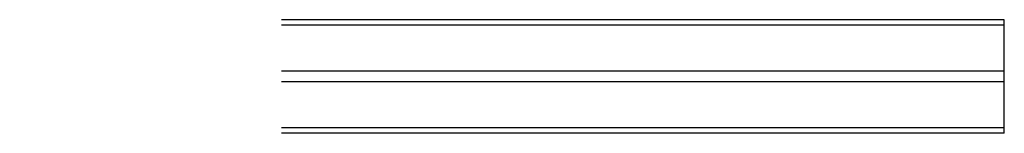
# Model space of a CAD drawing. Header units: inches. Extents: x 0 to 304, y 0 to 196.
# Tile 81 of 98: x 93.053 to 95.327, y 164.657 to 164.918. Entities that reach past the tile are written whole.
import ezdxf

# ---------------------------------------------------------------- set-up
doc = ezdxf.new("R2010")
doc.units = ezdxf.units.IN
doc.header["$LTSCALE"] = 16.696429
doc.header["$MEASUREMENT"] = 0
doc.linetypes.add('HIDDEN', pattern=[0.2, 0.1, -0.1])
doc.layers.add('DEFAULT_2', color=8, linetype='HIDDEN')

msp = doc.modelspace()

# ---------------------------------------------------------------- linework, layer by layer
at = {"layer": 'DEFAULT_2', "color": 8, "linetype": 'HIDDEN'}
for p, q in [((95.3275, 164.9183), (52.3275, 164.9183)), ((95.3275, 164.9058), (52.3275, 164.9058)), ((95.3275, 164.6567), (95.3275, 164.9183)), ((95.3275, 164.8001), (52.3275, 164.8001)), ((95.3275, 164.7749), (52.3275, 164.7749)), ((95.3275, 164.6693), (52.3275, 164.6693)), ((95.3275, 164.6567), (52.3275, 164.6567))]:
    msp.add_line(p, q, dxfattribs=at)

doc.saveas('drawing.dxf')
